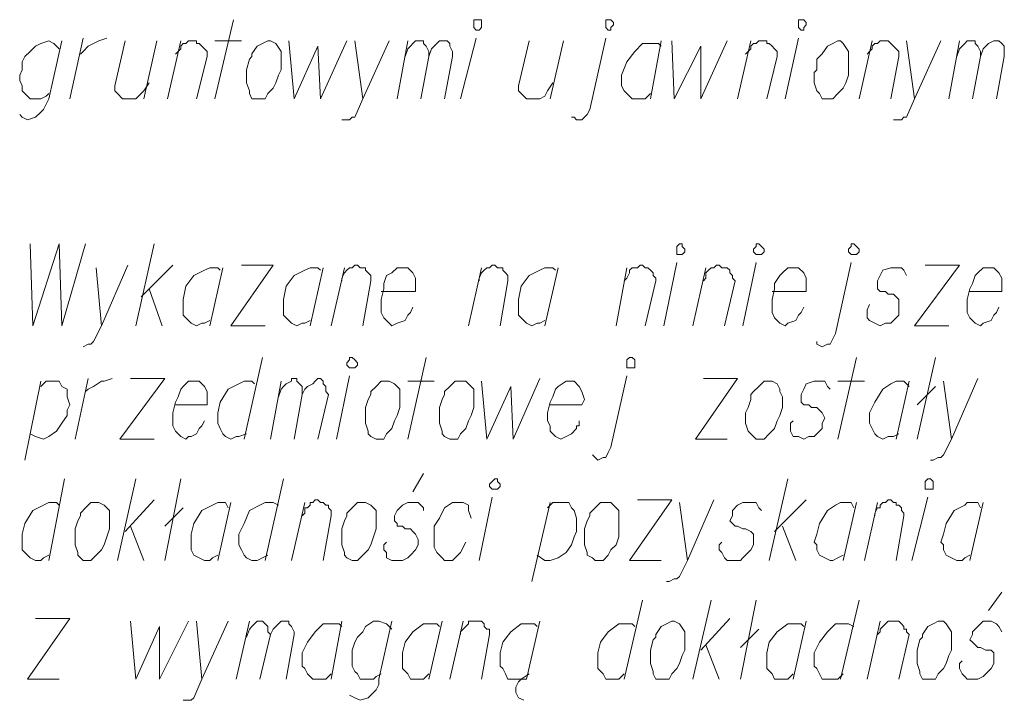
# Model space of a CAD drawing. Header units: metres. Extents: x 7431553 to 7432401, y 5544342 to 5544539.
# Tile 75 of 180: x 7432142 to 7432157, y 5544342 to 5544353. Entities that reach past the tile are written whole.
import ezdxf

# ---------------------------------------------------------------- set-up
doc = ezdxf.new("R2010")
doc.units = ezdxf.units.M
doc.header["$MEASUREMENT"] = 0
doc.layers.add('BG-PR90-PB-PZT-PZT01_2026_04_14$0$MAPA DCP', color=7, linetype='Continuous', lineweight=0)
doc.layers.add('PRIMETECH_XREF', color=7, linetype='Continuous', lineweight=5)

# ---------------------------------------------------------------- blocks, each defined once
blk = doc.blocks.new('BG-PR90-PB-PZT-PZT01_2026_04_14$0$Naddrwiną2025_v2klauzulap')
at = {"layer": 'BG-PR90-PB-PZT-PZT01_2026_04_14$0$MAPA DCP', "linetype": 'Continuous', "lineweight": 9, "transparency": 33554687}
for points in [[(7431809.834, 5544570.909), (7431809.707, 5544570.951), (7431809.665, 5544570.994), (7431809.622, 5544571.036), (7431809.58, 5544571.078), (7431809.58, 5544571.121), (7431809.58, 5544571.163), (7431809.58, 5544571.205), (7431809.622, 5544571.205), (7431809.665, 5544571.248), (7431809.749, 5544571.29), (7431809.834, 5544571.29), (7431809.707, 5544571.332), (7431809.665, 5544571.375), (7431809.622, 5544571.417), (7431809.58, 5544571.502), (7431809.58, 5544571.544), (7431809.58, 5544571.586), (7431809.622, 5544571.629), (7431809.665, 5544571.671), (7431809.749, 5544571.671), (7431809.834, 5544571.671), (7431810.511, 5544571.544)], [(7431813.602, 5544571.121), (7431813.602, 5544571.629), (7431813.39, 5544571.629), (7431813.305, 5544571.586), (7431813.221, 5544571.502), (7431813.221, 5544571.417), (7431813.221, 5544571.332), (7431813.305, 5544571.248), (7431813.348, 5544571.205), (7431813.475, 5544571.163), (7431813.559, 5544571.121), (7431813.729, 5544571.078), (7431813.856, 5544571.078), (7431813.94, 5544571.078), (7431814.025, 5544571.121), (7431814.11, 5544571.205), (7431814.152, 5544571.29), (7431814.11, 5544571.332), (7431814.067, 5544571.459), (7431813.983, 5544571.502), (7431813.94, 5544571.544), (7431813.856, 5544571.586)], [(7431818.428, 5544571.629), (7431818.724, 5544571.417)], [(7431819.063, 5544571.629), (7431818.978, 5544571.586), (7431818.936, 5544571.544), (7431818.893, 5544571.459), (7431818.893, 5544571.417), (7431818.893, 5544571.332), (7431818.978, 5544571.248), (7431819.063, 5544571.163), (7431819.105, 5544571.163), (7431819.19, 5544571.121), (7431819.232, 5544571.163), (7431819.274, 5544571.205), (7431819.316, 5544571.248), (7431819.316, 5544571.29), (7431819.359, 5544571.375), (7431819.359, 5544571.459), (7431819.401, 5544571.502), (7431819.486, 5544571.502), (7431819.571, 5544571.502), (7431819.655, 5544571.459), (7431819.74, 5544571.375), (7431819.782, 5544571.332), (7431819.825, 5544571.248), (7431819.825, 5544571.205), (7431819.825, 5544571.078), (7431819.782, 5544571.036), (7431819.74, 5544570.994), (7431819.655, 5544570.951), (7431819.571, 5544570.951), (7431819.528, 5544570.994)], [(7431816.988, 5544571.332), (7431817.92, 5544571.121)], [(7431810.511, 5544571.163), (7431809.834, 5544571.29)], [(7431814.999, 5544571.248), (7431815.972, 5544570.824), (7431816.226, 5544570.697), (7431816.269, 5544570.655), (7431816.269, 5544570.613), (7431816.311, 5544570.528), (7431816.311, 5544570.486)], [(7431817.073, 5544571.29), (7431816.988, 5544571.248), (7431816.988, 5544571.078), (7431817.031, 5544571.036), (7431817.115, 5544570.867), (7431817.327, 5544570.74), (7431817.496, 5544570.697), (7431817.623, 5544570.655), (7431817.666, 5544570.697), (7431817.75, 5544570.697), (7431817.835, 5544570.74), (7431817.877, 5544570.824), (7431817.92, 5544570.909), (7431817.92, 5544570.994), (7431817.877, 5544571.036), (7431817.835, 5544571.121)], [(7431810.511, 5544570.782), (7431809.58, 5544570.951)], [(7431813.178, 5544570.401), (7431813.178, 5544570.951), (7431814.152, 5544570.232), (7431814.152, 5544570.782)], [(7431815.041, 5544570.697), (7431815.972, 5544570.824)], [(7431809.58, 5544570.655), (7431810.511, 5544570.232), (7431810.808, 5544570.105), (7431810.808, 5544570.062), (7431810.85, 5544570.02), (7431810.85, 5544569.935), (7431810.85, 5544569.893)], [(7431815.972, 5544570.274), (7431814.66, 5544570.57)], [(7431815.422, 5544570.274), (7431815.125, 5544570.57)], [(7431817.92, 5544570.189), (7431816.904, 5544570.443)], [(7431809.58, 5544570.105), (7431810.511, 5544570.232)], [(7431813.348, 5544570.105), (7431813.263, 5544570.062), (7431813.221, 5544570.02), (7431813.221, 5544569.851), (7431813.263, 5544569.724), (7431813.348, 5544569.681), (7431813.432, 5544569.639), (7431813.517, 5544569.639), (7431813.559, 5544569.639), (7431813.602, 5544569.681), (7431813.602, 5544569.766), (7431813.644, 5544569.808), (7431813.644, 5544569.893), (7431813.686, 5544569.935), (7431813.729, 5544569.978), (7431813.813, 5544569.978), (7431813.898, 5544569.978), (7431813.983, 5544569.978), (7431814.067, 5544569.893), (7431814.11, 5544569.851), (7431814.11, 5544569.766), (7431814.152, 5544569.681), (7431814.11, 5544569.597), (7431814.067, 5544569.512), (7431814.025, 5544569.47), (7431813.983, 5544569.47), (7431813.898, 5544569.47), (7431813.813, 5544569.512)], [(7431815.041, 5544570.147), (7431815.972, 5544569.935)], [(7431815.126, 5544570.147), (7431815.041, 5544570.062), (7431815.041, 5544569.935), (7431815.083, 5544569.851), (7431815.168, 5544569.724), (7431815.38, 5544569.597), (7431815.549, 5544569.512), (7431815.676, 5544569.512), (7431815.718, 5544569.512), (7431815.803, 5544569.554), (7431815.888, 5544569.597), (7431815.93, 5544569.639), (7431815.972, 5544569.724), (7431815.93, 5544569.808), (7431815.93, 5544569.893), (7431815.888, 5544569.978)], [(7431819.105, 5544569.639), (7431819.063, 5544569.681), (7431819.02, 5544569.681), (7431818.978, 5544569.724), (7431818.936, 5544569.766), (7431818.893, 5544569.808), (7431818.893, 5544569.851), (7431818.893, 5544569.893), (7431818.893, 5544569.935), (7431818.893, 5544569.978), (7431818.936, 5544570.02), (7431818.978, 5544570.062), (7431819.02, 5544570.062), (7431819.02, 5544570.105), (7431819.063, 5544570.105), (7431819.105, 5544570.147), (7431819.825, 5544569.978)], [(7431809.792, 5544569.47), (7431809.749, 5544569.512), (7431809.707, 5544569.554), (7431809.665, 5544569.554), (7431809.622, 5544569.597), (7431809.622, 5544569.639), (7431809.58, 5544569.681), (7431809.58, 5544569.724), (7431809.58, 5544569.766), (7431809.58, 5544569.808), (7431809.622, 5544569.851), (7431809.665, 5544569.893), (7431809.707, 5544569.935), (7431809.749, 5544569.978), (7431809.834, 5544569.978), (7431810.511, 5544569.851)], [(7431817.2, 5544569.597), (7431817.158, 5544569.597), (7431817.073, 5544569.639), (7431817.073, 5544569.681), (7431817.031, 5544569.681), (7431816.988, 5544569.724), (7431816.988, 5544569.766), (7431816.946, 5544569.808), (7431816.946, 5544569.851), (7431816.988, 5544569.893), (7431816.988, 5544569.935), (7431817.031, 5544569.935), (7431817.031, 5544569.978), (7431817.073, 5544570.02), (7431817.115, 5544570.02), (7431817.158, 5544570.062), (7431817.2, 5544570.062), (7431817.92, 5544569.935)], [(7431817.92, 5544569.427), (7431816.988, 5544569.639)], [(7431819.825, 5544569.47), (7431818.893, 5544569.681)], [(7431810.511, 5544569.343), (7431809.58, 5544569.554)], [(7431815.972, 5544569.004), (7431814.66, 5544569.3)], [(7431815.041, 5544569.004), (7431815.041, 5544569.427)], [(7431816.988, 5544569.3), (7431817.92, 5544569.089)], [(7431818.555, 5544569.343), (7431819.825, 5544569.046)], [(7431814.406, 5544568.665), (7431814.448, 5544568.665), (7431814.491, 5544568.75), (7431814.448, 5544568.835), (7431814.448, 5544568.877), (7431814.364, 5544568.919), (7431814.279, 5544568.962), (7431813.136, 5544569.216)], [(7431817.073, 5544569.258), (7431816.988, 5544569.216), (7431816.988, 5544569.046), (7431817.031, 5544568.962), (7431817.115, 5544568.835), (7431817.327, 5544568.708), (7431817.496, 5544568.665), (7431817.623, 5544568.623), (7431817.666, 5544568.665), (7431817.75, 5544568.665), (7431817.835, 5544568.708), (7431817.877, 5544568.792), (7431817.92, 5544568.877), (7431817.92, 5544568.919), (7431817.877, 5544569.004), (7431817.835, 5544569.089)], [(7431818.978, 5544569.258), (7431818.936, 5544569.173), (7431818.936, 5544568.962), (7431819.063, 5544568.835), (7431819.232, 5544568.708), (7431819.401, 5544568.623), (7431819.528, 5544568.623), (7431819.613, 5544568.623), (7431819.655, 5544568.665), (7431819.74, 5544568.708), (7431819.825, 5544568.75), (7431819.825, 5544568.877), (7431819.825, 5544568.919), (7431819.825, 5544569.004), (7431819.74, 5544569.089)], [(7431815.168, 5544568.877), (7431815.126, 5544568.835), (7431815.041, 5544568.792), (7431815.041, 5544568.623), (7431815.083, 5544568.496), (7431815.168, 5544568.454), (7431815.253, 5544568.411), (7431815.337, 5544568.411), (7431815.38, 5544568.411), (7431815.422, 5544568.454), (7431815.422, 5544568.538), (7431815.464, 5544568.581), (7431815.464, 5544568.665), (7431815.507, 5544568.708), (7431815.549, 5544568.75), (7431815.634, 5544568.792), (7431815.718, 5544568.75), (7431815.803, 5544568.75), (7431815.888, 5544568.665), (7431815.93, 5544568.623), (7431815.93, 5544568.538), (7431815.972, 5544568.454), (7431815.93, 5544568.369), (7431815.93, 5544568.284), (7431815.845, 5544568.242), (7431815.803, 5544568.242), (7431815.718, 5544568.242), (7431815.676, 5544568.284)], [(7431813.602, 5544567.946), (7431813.602, 5544568.496), (7431813.39, 5544568.496), (7431813.305, 5544568.454), (7431813.221, 5544568.369), (7431813.221, 5544568.284), (7431813.221, 5544568.2), (7431813.305, 5544568.115), (7431813.348, 5544568.073), (7431813.475, 5544567.988), (7431813.559, 5544567.988), (7431813.729, 5544567.946), (7431813.856, 5544567.946), (7431813.94, 5544567.946), (7431814.025, 5544567.988), (7431814.11, 5544568.073), (7431814.152, 5544568.157), (7431814.11, 5544568.2), (7431814.067, 5544568.327), (7431813.983, 5544568.369), (7431813.94, 5544568.411), (7431813.856, 5544568.454)], [(7431817.454, 5544567.988), (7431816.946, 5544568.496)], [(7431818.893, 5544568.496), (7431819.825, 5544568.284)], [(7431810.511, 5544568.157), (7431809.538, 5544568.369)], [(7431818.978, 5544568.454), (7431818.936, 5544568.411), (7431818.936, 5544568.2), (7431819.063, 5544568.03), (7431819.232, 5544567.903), (7431819.401, 5544567.861), (7431819.528, 5544567.861), (7431819.613, 5544567.861), (7431819.655, 5544567.861), (7431819.74, 5544567.946), (7431819.825, 5544567.988), (7431819.825, 5544568.073), (7431819.825, 5544568.157), (7431819.825, 5544568.2), (7431819.74, 5544568.284)], [(7431817.92, 5544567.903), (7431816.607, 5544568.2)], [(7431817.369, 5544568.115), (7431817.92, 5544568.327)], [(7431809.792, 5544567.522), (7431809.749, 5544567.565), (7431809.707, 5544567.607), (7431809.665, 5544567.607), (7431809.622, 5544567.649), (7431809.622, 5544567.692), (7431809.58, 5544567.734), (7431809.58, 5544567.776), (7431809.58, 5544567.819), (7431809.58, 5544567.861), (7431809.622, 5544567.861), (7431809.622, 5544567.903), (7431809.665, 5544567.946), (7431809.707, 5544567.988), (7431809.749, 5544568.03), (7431809.834, 5544568.03), (7431810.511, 5544567.861)], [(7431817.115, 5544567.776), (7431817.073, 5544567.734), (7431816.988, 5544567.692), (7431816.988, 5544567.48), (7431817.031, 5544567.395), (7431817.115, 5544567.311), (7431817.2, 5544567.311), (7431817.285, 5544567.268), (7431817.327, 5544567.311), (7431817.369, 5544567.353), (7431817.369, 5544567.395), (7431817.412, 5544567.48), (7431817.412, 5544567.522), (7431817.454, 5544567.607), (7431817.496, 5544567.649), (7431817.581, 5544567.649), (7431817.666, 5544567.649), (7431817.75, 5544567.607), (7431817.835, 5544567.522), (7431817.877, 5544567.48), (7431817.92, 5544567.438), (7431817.92, 5544567.353), (7431817.92, 5544567.226), (7431817.877, 5544567.184), (7431817.793, 5544567.141), (7431817.75, 5544567.099), (7431817.666, 5544567.099), (7431817.623, 5544567.141)], [(7431819.317, 5544567.438), (7431819.02, 5544567.734)], [(7431810.511, 5544567.395), (7431809.58, 5544567.607)], [(7431814.152, 5544567.48), (7431813.136, 5544567.692)], [(7431819.825, 5544567.438), (7431818.555, 5544567.692)], [(7431814.999, 5544566.845), (7431814.999, 5544567.395), (7431815.972, 5544566.718), (7431815.972, 5544567.226)], [(7431809.58, 5544566.337), (7431810.511, 5544566.379), (7431809.665, 5544566.803), (7431810.511, 5544566.803), (7431809.58, 5544567.226)], [(7431813.432, 5544566.845), (7431813.39, 5544566.887), (7431813.305, 5544566.887), (7431813.263, 5544566.93), (7431813.221, 5544566.972), (7431813.221, 5544567.014), (7431813.178, 5544567.057), (7431813.178, 5544567.099), (7431813.221, 5544567.141), (7431813.221, 5544567.184), (7431813.221, 5544567.226), (7431813.263, 5544567.268), (7431813.305, 5544567.268), (7431813.348, 5544567.311), (7431813.39, 5544567.311), (7431813.432, 5544567.353), (7431814.152, 5544567.184)], [(7431819.359, 5544566.803), (7431818.851, 5544567.268)], [(7431819.274, 5544566.887), (7431819.825, 5544567.099)], [(7431816.946, 5544567.014), (7431817.92, 5544566.591), (7431818.174, 5544566.464), (7431818.216, 5544566.422), (7431818.216, 5544566.379), (7431818.258, 5544566.295), (7431818.258, 5544566.252)], [(7431819.825, 5544566.676), (7431818.555, 5544566.972)], [(7431814.152, 5544566.676), (7431813.221, 5544566.887)], [(7431816.988, 5544566.464), (7431817.92, 5544566.591)], [(7431814.152, 5544566.21), (7431813.136, 5544566.422)], [(7431816.946, 5544565.787), (7431816.946, 5544566.337), (7431817.92, 5544565.66), (7431817.92, 5544566.168)], [(7431809.58, 5544566.168), (7431810.511, 5544565.998)], [(7431809.665, 5544566.168), (7431809.622, 5544566.125), (7431809.622, 5544565.871), (7431809.749, 5544565.744), (7431809.919, 5544565.617), (7431810.13, 5544565.533), (7431810.215, 5544565.533), (7431810.3, 5544565.533), (7431810.384, 5544565.575), (7431810.427, 5544565.617), (7431810.511, 5544565.702), (7431810.511, 5544565.787), (7431810.511, 5544565.829), (7431810.511, 5544565.914), (7431810.427, 5544565.998)], [(7431813.432, 5544565.575), (7431813.39, 5544565.617), (7431813.305, 5544565.66), (7431813.263, 5544565.66), (7431813.221, 5544565.702), (7431813.221, 5544565.744), (7431813.221, 5544565.787), (7431813.178, 5544565.829), (7431813.178, 5544565.871), (7431813.221, 5544565.914), (7431813.221, 5544565.956), (7431813.263, 5544565.998), (7431813.305, 5544566.041), (7431813.348, 5544566.041), (7431813.39, 5544566.083), (7431813.432, 5544566.083), (7431814.152, 5544565.914)], [(7431818.555, 5544565.871), (7431819.825, 5544565.575)], [(7431818.978, 5544565.744), (7431818.936, 5544565.702), (7431818.936, 5544565.49), (7431819.063, 5544565.321), (7431819.232, 5544565.194), (7431819.401, 5544565.152), (7431819.528, 5544565.152), (7431819.613, 5544565.152), (7431819.655, 5544565.152), (7431819.74, 5544565.236), (7431819.825, 5544565.279), (7431819.825, 5544565.363), (7431819.825, 5544565.448), (7431819.825, 5544565.49), (7431819.74, 5544565.575)], [(7431814.152, 5544565.448), (7431813.221, 5544565.617)], [(7431816.226, 5544565.067), (7431816.269, 5544565.109), (7431816.311, 5544565.152), (7431816.269, 5544565.236), (7431816.269, 5544565.279), (7431816.184, 5544565.321), (7431816.099, 5544565.363), (7431814.956, 5544565.617)], [(7431810.808, 5544564.728), (7431810.808, 5544564.771), (7431810.85, 5544564.813), (7431810.85, 5544564.898), (7431810.808, 5544564.94), (7431810.765, 5544564.982), (7431810.681, 5544565.025), (7431809.538, 5544565.279)], [(7431815.422, 5544564.39), (7431815.422, 5544564.898), (7431815.337, 5544564.94), (7431815.21, 5544564.898), (7431815.125, 5544564.855), (7431815.041, 5544564.771), (7431815.041, 5544564.686), (7431815.041, 5544564.644), (7431815.125, 5544564.517), (7431815.168, 5544564.474), (7431815.295, 5544564.432), (7431815.38, 5544564.39), (7431815.549, 5544564.347), (7431815.676, 5544564.347), (7431815.761, 5544564.39), (7431815.845, 5544564.39), (7431815.93, 5544564.474), (7431815.972, 5544564.559), (7431815.93, 5544564.644), (7431815.888, 5544564.728), (7431815.803, 5544564.813), (7431815.761, 5544564.813), (7431815.761, 5544564.855), (7431815.676, 5544564.855)], [(7431817.073, 5544564.347), (7431816.988, 5544564.432), (7431816.988, 5544564.686), (7431817.073, 5544564.728), (7431817.115, 5544564.771), (7431817.242, 5544564.813), (7431817.369, 5544564.813), (7431817.454, 5544564.813), (7431817.539, 5544564.771), (7431817.666, 5544564.728), (7431817.793, 5544564.644), (7431817.877, 5544564.517), (7431817.92, 5544564.39), (7431817.92, 5544564.305), (7431817.835, 5544564.178)], [(7431810.511, 5544564.39), (7431809.58, 5544564.601)], [(7431809.58, 5544564.051), (7431810.3, 5544563.882), (7431810.384, 5544563.882), (7431810.427, 5544563.924), (7431810.511, 5544564.009), (7431810.511, 5544564.051), (7431810.511, 5544564.093), (7431810.511, 5544564.22), (7431810.469, 5544564.305), (7431810.384, 5544564.347), (7431810.257, 5544564.432)], [(7431813.221, 5544564.517), (7431814.152, 5544564.305)], [(7431813.263, 5544564.474), (7431813.221, 5544564.432), (7431813.221, 5544564.305), (7431813.263, 5544564.22), (7431813.348, 5544564.051), (7431813.517, 5544563.924), (7431813.729, 5544563.882), (7431813.813, 5544563.882), (7431813.898, 5544563.882), (7431813.983, 5544563.882), (7431814.067, 5544563.966), (7431814.11, 5544564.009), (7431814.152, 5544564.093), (7431814.11, 5544564.178), (7431814.11, 5544564.22), (7431814.067, 5544564.305)], [(7431818.258, 5544564.093), (7431816.988, 5544564.39)], [(7431815.041, 5544563.289), (7431815.972, 5544563.374), (7431815.126, 5544563.755), (7431815.972, 5544563.797), (7431814.999, 5544564.22)], [(7431818.893, 5544564.22), (7431819.825, 5544564.009)], [(7431818.978, 5544564.178), (7431818.936, 5544564.136), (7431818.936, 5544563.924), (7431819.063, 5544563.755), (7431819.232, 5544563.628), (7431819.401, 5544563.585), (7431819.528, 5544563.585), (7431819.613, 5544563.585), (7431819.655, 5544563.628), (7431819.74, 5544563.67), (7431819.825, 5544563.712), (7431819.825, 5544563.797), (7431819.825, 5544563.882), (7431819.825, 5544563.924), (7431819.74, 5544564.051)], [(7431819.825, 5544564.009), (7431819.825, 5544563.924), (7431819.867, 5544563.882), (7431819.952, 5544563.839), (7431820.036, 5544563.839), (7431820.121, 5544563.882), (7431820.163, 5544563.966)], [(7431813.432, 5544563.247), (7431813.39, 5544563.247), (7431813.305, 5544563.289), (7431813.263, 5544563.331), (7431813.221, 5544563.374), (7431813.221, 5544563.416), (7431813.178, 5544563.458), (7431813.178, 5544563.501), (7431813.221, 5544563.543), (7431813.221, 5544563.585), (7431813.221, 5544563.628), (7431813.263, 5544563.628), (7431813.305, 5544563.67), (7431813.348, 5544563.712), (7431813.39, 5544563.712), (7431813.432, 5544563.712), (7431814.152, 5544563.585)], [(7431817.92, 5544563.247), (7431816.904, 5544563.458)], [(7431814.152, 5544563.077), (7431813.221, 5544563.289)], [(7431819.105, 5544562.95), (7431819.063, 5544562.95), (7431819.02, 5544562.993), (7431818.978, 5544563.035), (7431818.936, 5544563.077), (7431818.893, 5544563.077), (7431818.893, 5544563.12), (7431818.893, 5544563.162), (7431818.893, 5544563.204), (7431818.893, 5544563.247), (7431818.893, 5544563.289), (7431818.936, 5544563.331), (7431818.978, 5544563.331), (7431819.02, 5544563.374), (7431819.02, 5544563.416), (7431819.063, 5544563.416), (7431819.105, 5544563.416), (7431819.825, 5544563.289)], [(7431810.511, 5544562.95), (7431809.538, 5544563.204)], [(7431817.242, 5544563.12), (7431817.115, 5544563.077), (7431817.031, 5544563.077), (7431816.988, 5544562.993), (7431816.988, 5544562.908), (7431816.988, 5544562.823), (7431817.073, 5544562.696), (7431817.242, 5544562.612), (7431817.369, 5544562.527), (7431817.496, 5544562.527), (7431817.666, 5544562.527), (7431817.708, 5544562.527), (7431817.793, 5544562.569), (7431817.877, 5544562.654), (7431817.92, 5544562.696), (7431817.92, 5544562.823), (7431817.877, 5544562.866), (7431817.793, 5544562.95), (7431817.623, 5544563.035)], [(7431819.825, 5544562.781), (7431818.893, 5544562.993)], [(7431809.834, 5544562.061), (7431809.707, 5544562.104), (7431809.665, 5544562.146), (7431809.622, 5544562.188), (7431809.58, 5544562.231), (7431809.58, 5544562.273), (7431809.58, 5544562.315), (7431809.58, 5544562.358), (7431809.622, 5544562.358), (7431809.665, 5544562.4), (7431809.749, 5544562.442), (7431809.834, 5544562.442), (7431809.707, 5544562.485), (7431809.665, 5544562.527), (7431809.622, 5544562.569), (7431809.58, 5544562.612), (7431809.58, 5544562.654), (7431809.58, 5544562.696), (7431809.58, 5544562.739), (7431809.622, 5544562.781), (7431809.665, 5544562.781), (7431809.749, 5544562.823), (7431809.834, 5544562.823), (7431810.511, 5544562.696)], [(7431818.893, 5544562.654), (7431819.825, 5544562.442)], [(7431815.041, 5544562.104), (7431815.041, 5544562.527)], [(7431818.978, 5544562.612), (7431818.936, 5544562.569), (7431818.936, 5544562.358), (7431819.063, 5544562.188), (7431819.232, 5544562.061), (7431819.401, 5544562.019), (7431819.528, 5544562.019), (7431819.613, 5544562.019), (7431819.655, 5544562.019), (7431819.74, 5544562.104), (7431819.825, 5544562.146), (7431819.825, 5544562.231), (7431819.825, 5544562.315), (7431819.825, 5544562.358), (7431819.74, 5544562.442)], [(7431810.511, 5544562.315), (7431809.834, 5544562.442)], [(7431815.972, 5544562.104), (7431814.66, 5544562.4)], [(7431816.523, 5544562.358), (7431816.819, 5544562.188)], [(7431817.115, 5544562.358), (7431817.073, 5544562.358), (7431816.988, 5544562.273), (7431816.988, 5544562.104), (7431817.031, 5544562.019), (7431817.115, 5544561.934), (7431817.2, 5544561.892), (7431817.285, 5544561.892), (7431817.327, 5544561.934), (7431817.369, 5544561.934), (7431817.369, 5544561.977), (7431817.369, 5544562.019), (7431817.412, 5544562.061), (7431817.412, 5544562.146), (7431817.454, 5544562.188), (7431817.496, 5544562.231), (7431817.581, 5544562.273), (7431817.666, 5544562.273), (7431817.75, 5544562.231), (7431817.835, 5544562.146), (7431817.877, 5544562.104), (7431817.92, 5544562.019), (7431817.92, 5544561.934), (7431817.92, 5544561.85), (7431817.877, 5544561.765), (7431817.793, 5544561.765), (7431817.75, 5544561.723), (7431817.666, 5544561.723), (7431817.623, 5544561.765)], [(7431813.602, 5544561.68), (7431813.602, 5544562.231), (7431813.39, 5544562.231), (7431813.305, 5544562.188), (7431813.221, 5544562.104), (7431813.221, 5544562.019), (7431813.221, 5544561.934), (7431813.305, 5544561.85), (7431813.348, 5544561.765), (7431813.475, 5544561.723), (7431813.559, 5544561.723), (7431813.729, 5544561.68), (7431813.856, 5544561.68), (7431813.94, 5544561.68), (7431814.025, 5544561.723), (7431814.11, 5544561.807), (7431814.152, 5544561.85), (7431814.11, 5544561.934), (7431814.067, 5544562.061), (7431813.983, 5544562.104), (7431813.94, 5544562.146), (7431813.856, 5544562.188)], [(7431810.511, 5544561.934), (7431809.58, 5544562.104)], [(7431809.58, 5544561.807), (7431810.511, 5544561.384), (7431810.808, 5544561.257), (7431810.808, 5544561.215), (7431810.85, 5544561.172), (7431810.85, 5544561.088), (7431810.85, 5544561.045)], [(7431819.74, 5544561.68), (7431819.782, 5544561.596), (7431819.825, 5544561.553), (7431819.825, 5544561.342), (7431819.74, 5544561.299), (7431819.698, 5544561.257), (7431819.613, 5544561.215), (7431819.528, 5544561.215), (7431819.444, 5544561.215), (7431819.359, 5544561.215), (7431819.232, 5544561.257), (7431819.147, 5544561.299), (7431819.063, 5544561.384), (7431818.978, 5544561.426), (7431818.893, 5544561.553), (7431818.893, 5544561.638), (7431818.936, 5544561.765), (7431819.02, 5544561.85)], [(7431818.893, 5544561.85), (7431819.825, 5544561.638), (7431819.909, 5544561.638), (7431819.994, 5544561.596), (7431820.036, 5544561.553), (7431820.121, 5544561.469), (7431820.163, 5544561.342), (7431820.121, 5544561.257), (7431820.079, 5544561.172)], [(7431809.58, 5544561.257), (7431810.511, 5544561.384)], [(7431813.432, 5544561.045), (7431813.39, 5544561.045), (7431813.305, 5544561.088), (7431813.263, 5544561.13), (7431813.221, 5544561.172), (7431813.221, 5544561.215), (7431813.178, 5544561.257), (7431813.178, 5544561.299), (7431813.221, 5544561.342), (7431813.221, 5544561.384), (7431813.221, 5544561.426), (7431813.263, 5544561.426), (7431813.305, 5544561.469), (7431813.348, 5544561.511), (7431813.39, 5544561.511), (7431813.432, 5544561.511), (7431814.152, 5544561.384)], [(7431809.58, 5544560.199), (7431810.511, 5544560.283), (7431809.665, 5544560.664), (7431810.511, 5544560.707), (7431809.58, 5544561.13)], [(7431814.152, 5544560.876), (7431813.221, 5544561.088)], [(7431815.972, 5544560.961), (7431814.956, 5544561.172)], [(7431818.893, 5544561.045), (7431819.825, 5544560.876)], [(7431818.978, 5544561.045), (7431818.936, 5544561.003), (7431818.936, 5544560.749), (7431819.063, 5544560.622), (7431819.232, 5544560.495), (7431819.401, 5544560.41), (7431819.528, 5544560.41), (7431819.613, 5544560.41), (7431819.655, 5544560.453), (7431819.74, 5544560.495), (7431819.825, 5544560.58), (7431819.825, 5544560.664), (7431819.825, 5544560.707), (7431819.825, 5544560.791), (7431819.74, 5544560.876)], [(7431813.221, 5544560.749), (7431814.152, 5544560.537)], [(7431815.295, 5544560.029), (7431815.168, 5544560.072), (7431815.126, 5544560.114), (7431815.083, 5544560.156), (7431815.041, 5544560.241), (7431814.999, 5544560.241), (7431814.999, 5544560.326), (7431815.041, 5544560.326), (7431815.083, 5544560.368), (7431815.126, 5544560.41), (7431815.21, 5544560.41), (7431815.253, 5544560.41), (7431815.168, 5544560.453), (7431815.126, 5544560.495), (7431815.083, 5544560.58), (7431815.041, 5544560.622), (7431814.999, 5544560.664), (7431814.999, 5544560.707), (7431815.041, 5544560.749), (7431815.083, 5544560.749), (7431815.126, 5544560.791), (7431815.21, 5544560.791), (7431815.253, 5544560.834), (7431815.972, 5544560.664)], [(7431817.2, 5544560.41), (7431817.158, 5544560.453), (7431817.073, 5544560.453), (7431817.073, 5544560.495), (7431817.031, 5544560.537), (7431816.988, 5544560.537), (7431816.988, 5544560.58), (7431816.946, 5544560.622), (7431816.946, 5544560.664), (7431816.988, 5544560.707), (7431816.988, 5544560.749), (7431817.031, 5544560.791), (7431817.031, 5544560.834), (7431817.073, 5544560.834), (7431817.115, 5544560.876), (7431817.158, 5544560.876), (7431817.2, 5544560.876), (7431817.92, 5544560.749)], [(7431813.263, 5544560.707), (7431813.221, 5544560.664), (7431813.221, 5544560.537), (7431813.263, 5544560.453), (7431813.348, 5544560.283), (7431813.517, 5544560.156), (7431813.729, 5544560.114), (7431813.813, 5544560.114), (7431813.898, 5544560.114), (7431813.983, 5544560.114), (7431814.067, 5544560.199), (7431814.11, 5544560.241), (7431814.152, 5544560.326), (7431814.11, 5544560.41), (7431814.11, 5544560.453), (7431814.067, 5544560.537)], [(7431817.92, 5544560.241), (7431816.988, 5544560.453)], [(7431815.972, 5544560.283), (7431815.253, 5544560.41)], [(7431819.147, 5544559.521), (7431819.02, 5544559.564), (7431818.978, 5544559.606), (7431818.936, 5544559.648), (7431818.893, 5544559.691), (7431818.893, 5544559.733), (7431818.893, 5544559.775), (7431818.936, 5544559.818), (7431818.978, 5544559.86), (7431819.063, 5544559.86), (7431819.105, 5544559.902), (7431819.02, 5544559.945), (7431818.978, 5544559.987), (7431818.936, 5544560.029), (7431818.893, 5544560.072), (7431818.893, 5544560.114), (7431818.893, 5544560.156), (7431818.893, 5544560.199), (7431818.936, 5544560.199), (7431818.978, 5544560.241), (7431819.063, 5544560.283), (7431819.105, 5544560.283), (7431819.825, 5544560.156)], [(7431815.972, 5544559.902), (7431815.041, 5544560.072)], [(7431816.607, 5544560.114), (7431817.92, 5544559.818)], [(7431817.031, 5544560.029), (7431816.988, 5544559.945), (7431816.988, 5544559.818), (7431817.031, 5544559.733), (7431817.115, 5544559.564), (7431817.327, 5544559.479), (7431817.496, 5544559.394), (7431817.623, 5544559.394), (7431817.666, 5544559.394), (7431817.75, 5544559.437), (7431817.835, 5544559.479), (7431817.877, 5544559.521), (7431817.92, 5544559.606), (7431817.92, 5544559.691), (7431817.877, 5544559.775), (7431817.835, 5544559.86)], [(7431813.178, 5544559.437), (7431813.178, 5544559.945), (7431814.152, 5544559.267), (7431814.152, 5544559.818)], [(7431819.825, 5544559.733), (7431819.105, 5544559.902)], [(7431814.66, 5544559.775), (7431815.972, 5544559.479)], [(7431815.083, 5544559.648), (7431815.041, 5544559.606), (7431815.041, 5544559.479), (7431815.083, 5544559.394), (7431815.168, 5544559.225), (7431815.38, 5544559.098), (7431815.549, 5544559.056), (7431815.676, 5544559.056), (7431815.718, 5544559.056), (7431815.803, 5544559.098), (7431815.888, 5544559.14), (7431815.93, 5544559.183), (7431815.972, 5544559.267), (7431815.93, 5544559.352), (7431815.93, 5544559.394), (7431815.888, 5544559.521)], [(7431819.825, 5544559.352), (7431818.893, 5544559.564)], [(7431809.58, 5544559.013), (7431809.58, 5544559.437)], [(7431810.511, 5544559.013), (7431809.241, 5544559.31)], [(7431816.988, 5544559.267), (7431817.92, 5544559.056)], [(7431817.073, 5544559.225), (7431816.988, 5544559.183), (7431816.988, 5544559.056), (7431817.031, 5544558.971), (7431817.115, 5544558.802), (7431817.327, 5544558.675), (7431817.496, 5544558.632), (7431817.623, 5544558.632), (7431817.666, 5544558.632), (7431817.75, 5544558.632), (7431817.835, 5544558.675), (7431817.877, 5544558.759), (7431817.92, 5544558.844), (7431817.92, 5544558.929), (7431817.877, 5544558.971), (7431817.835, 5544559.056)], [(7431818.893, 5544559.225), (7431819.825, 5544558.802), (7431820.121, 5544558.675), (7431820.163, 5544558.632), (7431820.163, 5544558.548), (7431820.163, 5544558.505)], [(7431813.221, 5544559.14), (7431814.152, 5544558.929)], [(7431813.263, 5544559.098), (7431813.221, 5544559.056), (7431813.221, 5544558.929), (7431813.263, 5544558.844), (7431813.348, 5544558.675), (7431813.517, 5544558.548), (7431813.729, 5544558.505), (7431813.813, 5544558.505), (7431813.898, 5544558.505), (7431813.983, 5544558.505), (7431814.067, 5544558.59), (7431814.11, 5544558.632), (7431814.152, 5544558.717), (7431814.11, 5544558.802), (7431814.11, 5544558.844), (7431814.067, 5544558.929)], [(7431809.792, 5544558.378), (7431809.749, 5544558.421), (7431809.707, 5544558.463), (7431809.665, 5544558.463), (7431809.622, 5544558.505), (7431809.622, 5544558.548), (7431809.58, 5544558.59), (7431809.58, 5544558.632), (7431809.58, 5544558.675), (7431809.58, 5544558.717), (7431809.622, 5544558.717), (7431809.622, 5544558.759), (7431809.665, 5544558.802), (7431809.707, 5544558.844), (7431809.749, 5544558.886), (7431809.834, 5544558.886), (7431810.511, 5544558.717)], [(7431815.422, 5544558.378), (7431815.422, 5544558.886), (7431815.21, 5544558.886), (7431815.125, 5544558.844), (7431815.041, 5544558.759), (7431815.041, 5544558.675), (7431815.041, 5544558.59), (7431815.125, 5544558.505), (7431815.168, 5544558.463), (7431815.295, 5544558.421), (7431815.38, 5544558.378), (7431815.549, 5544558.336), (7431815.676, 5544558.336), (7431815.761, 5544558.336), (7431815.845, 5544558.378), (7431815.93, 5544558.463), (7431815.972, 5544558.548), (7431815.93, 5544558.59), (7431815.93, 5544558.632), (7431815.888, 5544558.717), (7431815.803, 5544558.759), (7431815.761, 5544558.802), (7431815.676, 5544558.844)], [(7431818.893, 5544558.717), (7431819.825, 5544558.802)], [(7431818.893, 5544557.659), (7431819.825, 5544557.743), (7431818.978, 5544558.124), (7431819.825, 5544558.124), (7431818.893, 5544558.59)], [(7431810.511, 5544558.251), (7431809.58, 5544558.463)], [(7431817.92, 5544558.209), (7431816.607, 5544558.463)], [(7431817.369, 5544558.209), (7431817.073, 5544558.505)], [(7431813.686, 5544557.828), (7431813.178, 5544558.336)], [(7431810.511, 5544557.87), (7431809.58, 5544558.082)], [(7431813.559, 5544557.955), (7431814.152, 5544558.167)], [(7431814.999, 5544557.659), (7431814.999, 5544558.209), (7431815.972, 5544557.489), (7431815.972, 5544558.04)], [(7431809.58, 5544557.574), (7431810.3, 5544557.405), (7431810.384, 5544557.405), (7431810.427, 5544557.447), (7431810.511, 5544557.532), (7431810.511, 5544557.574), (7431810.511, 5544557.616), (7431810.511, 5544557.743), (7431810.469, 5544557.786), (7431810.384, 5544557.87), (7431810.257, 5544557.955)], [(7431814.152, 5544557.743), (7431812.84, 5544558.04)], [(7431817.454, 5544557.574), (7431816.946, 5544558.04)], [(7431817.369, 5544557.659), (7431817.92, 5544557.87)], [(7431813.178, 5544557.616), (7431814.152, 5544557.193), (7431814.406, 5544557.066), (7431814.448, 5544557.024), (7431814.448, 5544556.981), (7431814.491, 5544556.897)], [(7431817.92, 5544557.447), (7431816.607, 5544557.743)], [(7431809.792, 5544556.854), (7431809.749, 5544556.897), (7431809.665, 5544556.981), (7431809.622, 5544557.066), (7431809.58, 5544557.151), (7431809.538, 5544557.278)], [(7431815.21, 5544556.939), (7431815.168, 5544556.981), (7431815.126, 5544557.066), (7431815.041, 5544557.193), (7431815.041, 5544557.235), (7431814.999, 5544557.362)], [(7431813.221, 5544557.108), (7431814.152, 5544557.193)], [(7431815.972, 5544556.77), (7431814.999, 5544556.981)], [(7431810.511, 5544556.685), (7431809.538, 5544556.897)], [(7431812.84, 5544556.05), (7431814.152, 5544556.092), (7431812.84, 5544556.516), (7431814.152, 5544556.558), (7431812.84, 5544556.939)], [(7431815.126, 5544556.219), (7431815.041, 5544556.304), (7431815.041, 5544556.516), (7431815.126, 5544556.558), (7431815.168, 5544556.643), (7431815.295, 5544556.643), (7431815.422, 5544556.685), (7431815.507, 5544556.643), (7431815.591, 5544556.643), (7431815.718, 5544556.558), (7431815.845, 5544556.473), (7431815.93, 5544556.346), (7431815.972, 5544556.262), (7431815.93, 5544556.135), (7431815.888, 5544556.05)], [(7431818.851, 5544556.135), (7431818.851, 5544556.685), (7431819.825, 5544556.008), (7431819.825, 5544556.516)], [(7431809.58, 5544556.558), (7431810.511, 5544556.346), (7431810.596, 5544556.304), (7431810.681, 5544556.262), (7431810.723, 5544556.219), (7431810.808, 5544556.135), (7431810.85, 5544556.008), (7431810.808, 5544555.923), (7431810.765, 5544555.881)], [(7431810.427, 5544556.346), (7431810.469, 5544556.304), (7431810.511, 5544556.219), (7431810.511, 5544556.05), (7431810.427, 5544555.965), (7431810.384, 5544555.923), (7431810.3, 5544555.923), (7431810.215, 5544555.881), (7431810.13, 5544555.881), (7431810.046, 5544555.923), (7431809.919, 5544555.923), (7431809.834, 5544555.965), (7431809.749, 5544556.05), (7431809.665, 5544556.135), (7431809.622, 5544556.219), (7431809.58, 5544556.346), (7431809.622, 5544556.431), (7431809.707, 5544556.516)], [(7431816.607, 5544556.6), (7431817.92, 5544556.346)], [(7431817.031, 5544556.516), (7431816.988, 5544556.473), (7431816.988, 5544556.346), (7431817.031, 5544556.262), (7431817.115, 5544556.092), (7431817.327, 5544555.965), (7431817.496, 5544555.923), (7431817.623, 5544555.923), (7431817.666, 5544555.923), (7431817.75, 5544555.923), (7431817.835, 5544556.008), (7431817.877, 5544556.05), (7431817.92, 5544556.135), (7431817.92, 5544556.219), (7431817.877, 5544556.262), (7431817.835, 5544556.346)], [(7431816.311, 5544555.965), (7431815.041, 5544556.219)]]:
    blk.add_lwpolyline(points, dxfattribs=at)
for points in [[(7431818.893, 5544570.613), (7431818.893, 5544570.697), (7431818.936, 5544570.74), (7431819.063, 5544570.824), (7431819.105, 5544570.824), (7431819.147, 5544570.824), (7431819.19, 5544570.824), (7431819.359, 5544570.824), (7431819.444, 5544570.782), (7431819.571, 5544570.74), (7431819.655, 5544570.697), (7431819.74, 5544570.613), (7431819.825, 5544570.57), (7431819.825, 5544570.443), (7431819.825, 5544570.359), (7431819.74, 5544570.316), (7431819.698, 5544570.316), (7431819.571, 5544570.274), (7431819.401, 5544570.274), (7431819.359, 5544570.274), (7431819.19, 5544570.316), (7431819.147, 5544570.359), (7431819.105, 5544570.359), (7431818.978, 5544570.443), (7431818.936, 5544570.528)], [(7431816.607, 5544570.443), (7431816.607, 5544570.486), (7431816.65, 5544570.528), (7431816.777, 5544570.528), (7431816.777, 5544570.486), (7431816.777, 5544570.443), (7431816.777, 5544570.401), (7431816.734, 5544570.401), (7431816.692, 5544570.401), (7431816.65, 5544570.401)], [(7431812.84, 5544569.216), (7431812.84, 5544569.258), (7431812.882, 5544569.3), (7431812.924, 5544569.343), (7431812.967, 5544569.343), (7431813.009, 5544569.3), (7431813.009, 5544569.258), (7431813.009, 5544569.216), (7431812.967, 5544569.173), (7431812.924, 5544569.173), (7431812.882, 5544569.216)], [(7431809.58, 5544569.004), (7431809.58, 5544569.046), (7431809.622, 5544569.089), (7431809.749, 5544569.173), (7431809.791, 5544569.173), (7431809.834, 5544569.173), (7431809.876, 5544569.173), (7431810.046, 5544569.173), (7431810.13, 5544569.173), (7431810.257, 5544569.131), (7431810.342, 5544569.089), (7431810.427, 5544569.004), (7431810.511, 5544568.919), (7431810.511, 5544568.792), (7431810.511, 5544568.75), (7431810.427, 5544568.708), (7431810.384, 5544568.665), (7431810.257, 5544568.623), (7431810.088, 5544568.623), (7431810.046, 5544568.665), (7431809.876, 5544568.665), (7431809.834, 5544568.708), (7431809.791, 5544568.75), (7431809.665, 5544568.835), (7431809.622, 5544568.919)], [(7431809.241, 5544568.411), (7431809.241, 5544568.454), (7431809.284, 5544568.496), (7431809.326, 5544568.496), (7431809.368, 5544568.454), (7431809.411, 5544568.454), (7431809.411, 5544568.411), (7431809.368, 5544568.369), (7431809.326, 5544568.369), (7431809.284, 5544568.369), (7431809.241, 5544568.369)], [(7431815.041, 5544567.903), (7431815.041, 5544567.946), (7431815.083, 5544568.03), (7431815.168, 5544568.073), (7431815.21, 5544568.073), (7431815.295, 5544568.115), (7431815.337, 5544568.115), (7431815.464, 5544568.115), (7431815.591, 5544568.073), (7431815.676, 5544568.03), (7431815.803, 5544567.988), (7431815.888, 5544567.903), (7431815.972, 5544567.819), (7431815.972, 5544567.692), (7431815.93, 5544567.649), (7431815.888, 5544567.607), (7431815.845, 5544567.565), (7431815.718, 5544567.522), (7431815.549, 5544567.522), (7431815.464, 5544567.565), (7431815.337, 5544567.607), (7431815.253, 5544567.607), (7431815.21, 5544567.649), (7431815.126, 5544567.734), (7431815.041, 5544567.819)], [(7431812.84, 5544567.692), (7431812.84, 5544567.734), (7431812.882, 5544567.776), (7431812.924, 5544567.819), (7431812.967, 5544567.819), (7431813.009, 5544567.776), (7431813.009, 5544567.734), (7431813.009, 5544567.692), (7431812.967, 5544567.649), (7431812.924, 5544567.649), (7431812.882, 5544567.692)], [(7431812.84, 5544566.464), (7431812.84, 5544566.506), (7431812.882, 5544566.506), (7431812.924, 5544566.549), (7431812.967, 5544566.549), (7431813.009, 5544566.506), (7431813.009, 5544566.464), (7431813.009, 5544566.422), (7431812.967, 5544566.422), (7431812.924, 5544566.422), (7431812.882, 5544566.422)], [(7431818.893, 5544566.337), (7431818.893, 5544566.379), (7431818.936, 5544566.464), (7431819.063, 5544566.549), (7431819.105, 5544566.549), (7431819.147, 5544566.549), (7431819.19, 5544566.549), (7431819.359, 5544566.549), (7431819.444, 5544566.506), (7431819.571, 5544566.464), (7431819.655, 5544566.422), (7431819.74, 5544566.337), (7431819.825, 5544566.295), (7431819.825, 5544566.168), (7431819.825, 5544566.083), (7431819.74, 5544566.041), (7431819.698, 5544566.041), (7431819.571, 5544565.998), (7431819.401, 5544565.998), (7431819.359, 5544565.998), (7431819.19, 5544566.041), (7431819.147, 5544566.083), (7431819.105, 5544566.083), (7431818.978, 5544566.168), (7431818.936, 5544566.252)], [(7431814.66, 5544565.66), (7431814.66, 5544565.702), (7431814.702, 5544565.744), (7431814.829, 5544565.744), (7431814.829, 5544565.702), (7431814.829, 5544565.66), (7431814.829, 5544565.617), (7431814.787, 5544565.617), (7431814.745, 5544565.617), (7431814.702, 5544565.617)], [(7431816.988, 5544565.279), (7431816.988, 5544565.363), (7431817.031, 5544565.406), (7431817.115, 5544565.49), (7431817.158, 5544565.49), (7431817.242, 5544565.49), (7431817.285, 5544565.49), (7431817.412, 5544565.49), (7431817.539, 5544565.49), (7431817.666, 5544565.448), (7431817.75, 5544565.363), (7431817.835, 5544565.321), (7431817.92, 5544565.236), (7431817.92, 5544565.109), (7431817.877, 5544565.067), (7431817.835, 5544564.982), (7431817.793, 5544564.982), (7431817.666, 5544564.94), (7431817.496, 5544564.94), (7431817.412, 5544564.94), (7431817.285, 5544564.982), (7431817.2, 5544565.025), (7431817.158, 5544565.025), (7431817.073, 5544565.109), (7431816.988, 5544565.194)], [(7431809.241, 5544565.321), (7431809.241, 5544565.363), (7431809.284, 5544565.406), (7431809.326, 5544565.406), (7431809.368, 5544565.363), (7431809.411, 5544565.363), (7431809.411, 5544565.321), (7431809.368, 5544565.279), (7431809.326, 5544565.279), (7431809.284, 5544565.279), (7431809.241, 5544565.279)], [(7431816.607, 5544563.501), (7431816.607, 5544563.543), (7431816.65, 5544563.543), (7431816.692, 5544563.585), (7431816.734, 5544563.585), (7431816.777, 5544563.543), (7431816.777, 5544563.501), (7431816.777, 5544563.458), (7431816.734, 5544563.416), (7431816.692, 5544563.416), (7431816.65, 5544563.458)], [(7431809.241, 5544563.204), (7431809.241, 5544563.289), (7431809.368, 5544563.289), (7431809.411, 5544563.247), (7431809.411, 5544563.204), (7431809.368, 5544563.162), (7431809.326, 5544563.162), (7431809.284, 5544563.162), (7431809.241, 5544563.162)], [(7431815.041, 5544562.95), (7431815.041, 5544563.035), (7431815.083, 5544563.077), (7431815.168, 5544563.162), (7431815.21, 5544563.162), (7431815.295, 5544563.162), (7431815.337, 5544563.162), (7431815.464, 5544563.162), (7431815.591, 5544563.12), (7431815.676, 5544563.077), (7431815.803, 5544563.035), (7431815.888, 5544562.95), (7431815.972, 5544562.908), (7431815.972, 5544562.781), (7431815.93, 5544562.696), (7431815.888, 5544562.654), (7431815.845, 5544562.654), (7431815.718, 5544562.612), (7431815.549, 5544562.612), (7431815.464, 5544562.612), (7431815.337, 5544562.654), (7431815.253, 5544562.696), (7431815.21, 5544562.696), (7431815.126, 5544562.781), (7431815.041, 5544562.866)], [(7431815.041, 5544561.765), (7431815.041, 5544561.807), (7431815.083, 5544561.892), (7431815.168, 5544561.977), (7431815.21, 5544561.977), (7431815.295, 5544561.977), (7431815.337, 5544561.977), (7431815.464, 5544561.977), (7431815.591, 5544561.934), (7431815.676, 5544561.892), (7431815.803, 5544561.85), (7431815.888, 5544561.765), (7431815.972, 5544561.723), (7431815.972, 5544561.596), (7431815.93, 5544561.511), (7431815.888, 5544561.469), (7431815.845, 5544561.469), (7431815.718, 5544561.426), (7431815.549, 5544561.426), (7431815.464, 5544561.426), (7431815.337, 5544561.469), (7431815.253, 5544561.511), (7431815.21, 5544561.511), (7431815.126, 5544561.596), (7431815.041, 5544561.68)], [(7431816.988, 5544561.384), (7431816.988, 5544561.426), (7431817.031, 5544561.511), (7431817.115, 5544561.596), (7431817.158, 5544561.596), (7431817.242, 5544561.596), (7431817.285, 5544561.596), (7431817.412, 5544561.596), (7431817.539, 5544561.553), (7431817.666, 5544561.511), (7431817.75, 5544561.469), (7431817.835, 5544561.384), (7431817.92, 5544561.299), (7431817.92, 5544561.215), (7431817.877, 5544561.13), (7431817.835, 5544561.088), (7431817.793, 5544561.088), (7431817.666, 5544561.045), (7431817.496, 5544561.045), (7431817.412, 5544561.045), (7431817.285, 5544561.088), (7431817.2, 5544561.13), (7431817.158, 5544561.13), (7431817.073, 5544561.215), (7431816.988, 5544561.299)], [(7431814.66, 5544561.172), (7431814.66, 5544561.215), (7431814.702, 5544561.257), (7431814.745, 5544561.299), (7431814.787, 5544561.299), (7431814.829, 5544561.257), (7431814.829, 5544561.215), (7431814.829, 5544561.172), (7431814.787, 5544561.13), (7431814.745, 5544561.13), (7431814.702, 5544561.172)], [(7431809.58, 5544559.86), (7431809.58, 5544559.902), (7431809.622, 5544559.987), (7431809.749, 5544560.072), (7431809.791, 5544560.072), (7431809.834, 5544560.072), (7431809.876, 5544560.072), (7431810.046, 5544560.072), (7431810.13, 5544560.029), (7431810.257, 5544559.987), (7431810.342, 5544559.945), (7431810.427, 5544559.86), (7431810.511, 5544559.818), (7431810.511, 5544559.691), (7431810.511, 5544559.606), (7431810.427, 5544559.564), (7431810.384, 5544559.564), (7431810.257, 5544559.521), (7431810.088, 5544559.521), (7431810.046, 5544559.521), (7431809.876, 5544559.564), (7431809.834, 5544559.606), (7431809.791, 5544559.606), (7431809.665, 5544559.691), (7431809.622, 5544559.775)], [(7431816.988, 5544557.108), (7431816.988, 5544557.151), (7431817.031, 5544557.235), (7431817.115, 5544557.32), (7431817.158, 5544557.32), (7431817.242, 5544557.32), (7431817.285, 5544557.32), (7431817.412, 5544557.32), (7431817.539, 5544557.278), (7431817.666, 5544557.235), (7431817.75, 5544557.193), (7431817.835, 5544557.108), (7431817.92, 5544557.024), (7431817.92, 5544556.897), (7431817.877, 5544556.854), (7431817.835, 5544556.812), (7431817.793, 5544556.812), (7431817.666, 5544556.77), (7431817.496, 5544556.77), (7431817.412, 5544556.77), (7431817.285, 5544556.812), (7431817.2, 5544556.854), (7431817.158, 5544556.854), (7431817.073, 5544556.939), (7431816.988, 5544557.024)]]:
    blk.add_lwpolyline(points, close=True, dxfattribs=at)
blk = doc.blocks.new('BG-PR90-PB-PZT-PZT01_2026_04_14')
at = {"layer": 'BG-PR90-PB-PZT-PZT01_2026_04_14$0$MAPA DCP', "rotation": 270}
blk.add_blockref('BG-PR90-PB-PZT-PZT01_2026_04_14$0$Naddrwiną2025_v2klauzulap', (1887585.788, 12976162.34), dxfattribs=at)

msp = doc.modelspace()

# ---------------------------------------------------------------- block references
at = {"layer": 'PRIMETECH_XREF', "linetype": 'Continuous', "lineweight": 0, "rotation": 360}
msp.add_blockref('BG-PR90-PB-PZT-PZT01_2026_04_14', (0, 0), dxfattribs=at)

doc.saveas('drawing.dxf')
